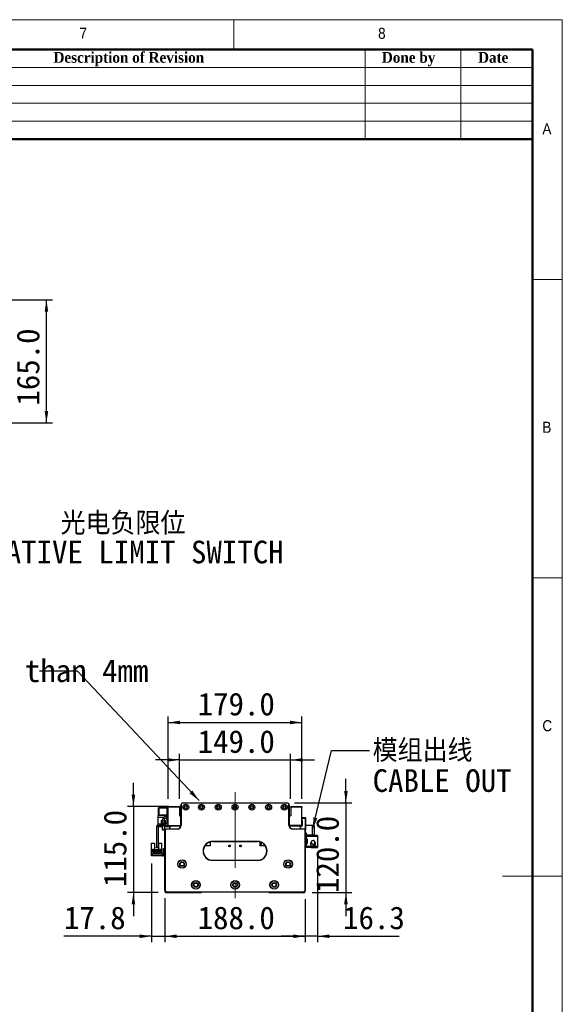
# Model space of a CAD drawing. Header units: millimetres. Extents: x 40 to 3320, y 40 to 2336.
# Tile 11 of 11: x 2593 to 3320, y 1016 to 2336. Entities that reach past the tile are written whole.
import ezdxf

# ---------------------------------------------------------------- set-up
doc = ezdxf.new("R2010")
doc.units = ezdxf.units.MM
doc.header["$LTSCALE"] = 8
doc.linetypes.add('CENTERX2', pattern=[20.32, 12.7, -2.54, 2.54, -2.54])
doc.layers.add('DIMNS', color=7, linetype='Continuous')
doc.styles.add('SLDTEXTSTYLE0', font='Gothic.ttf', dxfattribs={"width": 0.913})
doc.styles.add('SLDTEXTSTYLE1', font='timesbd.ttf', dxfattribs={"width": 0.933})
doc.styles.add('SLDTEXTSTYLE10', font='txt')
doc.styles.add('SLDTEXTSTYLE7', font='txt')
doc.styles.add('SLDTEXTSTYLE8', font='txt', dxfattribs={"bigfont": 'bigfont'})
doc.styles.add('SLDTEXTSTYLE9', font='txt', dxfattribs={"bigfont": 'bigfont'})
doc.dimstyles.new('SLDDIMSTYLE0', dxfattribs={"dimtxt": 30.4, "dimasz": 16, "dimexe": 0, "dimexo": 0.0625, "dimgap": 7.6, "dimtad": 2, "dimdec": 1, "dimrnd": 1e-09, "dimzin": 4, "dimdsep": 46, "dimtxsty": 'SLDTEXTSTYLE7', "dimsah": 1, "dimcen": 0.09, "dimadec": 0, "dimazin": 1, "dimtfac": 1, "dimtdec": 1, "dimtmove": 0, "dimatfit": 0, "dimfxl": 0, "dimfrac": 2, "dimtolj": 1, "dimtzin": 12, "dimarcsym": 0})
doc.dimstyles.new('SLDDIMSTYLE1', dxfattribs={"dimtxt": 30.4, "dimasz": 16, "dimexe": 0, "dimexo": 0.0625, "dimgap": 7.6, "dimtad": 2, "dimdec": 1, "dimrnd": 1e-09, "dimzin": 4, "dimdsep": 46, "dimtxsty": 'SLDTEXTSTYLE7', "dimsah": 1, "dimcen": 0.09, "dimadec": 0, "dimazin": 1, "dimtfac": 1, "dimtdec": 1, "dimtofl": 0, "dimtmove": 0, "dimatfit": 3, "dimfxl": 0, "dimfrac": 2, "dimtolj": 1, "dimtzin": 12, "dimarcsym": 0})
doc.dimstyles.new('SLDDIMSTYLE2', dxfattribs={"dimtxt": 30.4, "dimasz": 16, "dimexe": 0, "dimexo": 0.0625, "dimgap": 7.6, "dimtad": 2, "dimdec": 1, "dimrnd": 1e-09, "dimzin": 12, "dimdsep": 46, "dimtxsty": 'SLDTEXTSTYLE7', "dimsah": 1, "dimcen": 0.09, "dimadec": 0, "dimazin": 3, "dimtfac": 1, "dimtdec": 1, "dimtmove": 0, "dimatfit": 0, "dimfxl": 0, "dimfrac": 2, "dimtolj": 1, "dimtzin": 12, "dimarcsym": 0})
doc.dimstyles.new('SLDDIMSTYLE3', dxfattribs={"dimtxt": 0.18, "dimasz": 16, "dimexe": 0, "dimexo": 0.0625, "dimgap": 0, "dimtad": 0, "dimtih": 1, "dimtoh": 1, "dimdec": 0, "dimrnd": 1e-09, "dimzin": 0, "dimdsep": 46, "dimtxsty": 'Standard', "dimsah": 1, "dimcen": 0.09, "dimadec": 0, "dimazin": 0, "dimtfac": 16, "dimtdec": 0, "dimtofl": 0, "dimtmove": 0, "dimatfit": 3, "dimfxl": 0, "dimfrac": 2, "dimtolj": 1, "dimtzin": 0, "dimarcsym": 0})

# ---------------------------------------------------------------- blocks, each defined once
blk = doc.blocks.new('_D')
at = {"layer": 'DIMNS'}
for p, q in [((2807.2, 1291.6), (2807.2, 1351.9)), ((2956.2, 1291.6), (2956.2, 1351.9)), ((2807.2, 1343.9), (2775.2, 1343.9)), ((2807.2, 1343.9), (2956.2, 1343.9)), ((2956.2, 1343.9), (2988.2, 1343.9))]:
    blk.add_line(p, q, dxfattribs=at)
for points in [[(2807.2, 1343.9), (2791.2, 1346.3), (2791.2, 1341.5)], [(2956.2, 1343.9), (2972.2, 1341.5), (2972.2, 1346.3)]]:
    blk.add_solid(points, dxfattribs=at)
at = {"layer": 'DIMNS', "insert": (2831.6, 1383.8), "char_height": 30.4, "attachment_point": 1, "style": 'SLDTEXTSTYLE7'}
blk.add_mtext('149.0', dxfattribs=at)
blk = doc.blocks.new('_D_1')
at = {"layer": 'DIMNS'}
for p, q in [((2792.2, 1291.6), (2792.2, 1402.1)), ((2971.2, 1291.6), (2971.2, 1402.1)), ((2792.2, 1394.1), (2971.2, 1394.1))]:
    blk.add_line(p, q, dxfattribs=at)
for points in [[(2792.2, 1394.1), (2808.2, 1391.7), (2808.2, 1396.5)], [(2971.2, 1394.1), (2955.2, 1396.5), (2955.2, 1391.7)]]:
    blk.add_solid(points, dxfattribs=at)
at = {"layer": 'DIMNS', "insert": (2831.6, 1434), "char_height": 30.4, "attachment_point": 1, "style": 'SLDTEXTSTYLE7'}
blk.add_mtext('179.0', dxfattribs=at)
blk = doc.blocks.new('_D_2')
at = {"layer": 'DIMNS'}
for p, q in [((2745.6, 1281.4), (2745.6, 1313.4)), ((2793.1, 1281.4), (2737.6, 1281.4)), ((2745.6, 1281.4), (2745.6, 1166.4)), ((2778.6, 1166.4), (2737.6, 1166.4)), ((2745.6, 1166.4), (2745.6, 1134.4))]:
    blk.add_line(p, q, dxfattribs=at)
for points in [[(2745.6, 1281.4), (2748, 1297.4), (2743.2, 1297.4)], [(2745.6, 1166.4), (2743.2, 1150.4), (2748, 1150.4)]]:
    blk.add_solid(points, dxfattribs=at)
at = {"layer": 'DIMNS', "insert": (2705.8, 1173.5), "char_height": 30.4, "attachment_point": 1, "rotation": 90, "style": 'SLDTEXTSTYLE7'}
blk.add_mtext('115.0', dxfattribs=at)
blk = doc.blocks.new('_D_3')
at = {"layer": 'DIMNS'}
for p, q in [((3030.2, 1286.4), (3030.2, 1318.4)), ((2961.4, 1286.4), (3038.2, 1286.4)), ((3030.2, 1286.4), (3030.2, 1166.4)), ((2984.9, 1166.4), (3038.2, 1166.4)), ((3030.2, 1166.4), (3030.2, 1134.4))]:
    blk.add_line(p, q, dxfattribs=at)
for points in [[(3030.2, 1286.4), (3032.6, 1302.4), (3027.8, 1302.4)], [(3030.2, 1166.4), (3027.8, 1150.4), (3032.6, 1150.4)]]:
    blk.add_solid(points, dxfattribs=at)
at = {"layer": 'DIMNS', "insert": (2990.3, 1165.6), "char_height": 30.4, "attachment_point": 1, "rotation": 90, "style": 'SLDTEXTSTYLE7'}
blk.add_mtext('120.0', dxfattribs=at)
blk = doc.blocks.new('_D_4')
at = {"layer": 'DIMNS'}
for p, q in [((2787.7, 1157.2), (2787.7, 1099.6)), ((2975.7, 1157.2), (2975.7, 1099.6)), ((2787.7, 1107.6), (2975.7, 1107.6))]:
    blk.add_line(p, q, dxfattribs=at)
for points in [[(2787.7, 1107.6), (2803.7, 1105.2), (2803.7, 1110)], [(2975.7, 1107.6), (2959.7, 1110), (2959.7, 1105.2)]]:
    blk.add_solid(points, dxfattribs=at)
at = {"layer": 'DIMNS', "insert": (2831.6, 1147.5), "char_height": 30.4, "attachment_point": 1, "style": 'SLDTEXTSTYLE7'}
blk.add_mtext('188.0', dxfattribs=at)
blk = doc.blocks.new('_D_5')
at = {"layer": 'DIMNS'}
for p, q in [((2769.9, 1205.2), (2769.9, 1099.6)), ((2787.7, 1158.7), (2787.7, 1099.6)), ((2769.9, 1107.6), (2652.5, 1107.6)), ((2769.9, 1107.6), (2787.7, 1107.6)), ((2787.7, 1107.6), (2819.7, 1107.6))]:
    blk.add_line(p, q, dxfattribs=at)
for points in [[(2769.9, 1107.6), (2753.9, 1110), (2753.9, 1105.2)], [(2787.7, 1107.6), (2803.7, 1105.2), (2803.7, 1110)]]:
    blk.add_solid(points, dxfattribs=at)
at = {"layer": 'DIMNS', "insert": (2652.5, 1147.5), "char_height": 30.4, "attachment_point": 1, "style": 'SLDTEXTSTYLE7'}
blk.add_mtext('17.8', dxfattribs=at)
blk = doc.blocks.new('_D_6')
at = {"layer": 'DIMNS'}
for p, q in [((2992, 1217.5), (2992, 1099.6)), ((2975.7, 1157.2), (2975.7, 1099.6)), ((2975.7, 1107.6), (2943.7, 1107.6)), ((2992, 1107.6), (2975.7, 1107.6)), ((2992, 1107.6), (3101.3, 1107.6))]:
    blk.add_line(p, q, dxfattribs=at)
for points in [[(2975.7, 1107.6), (2959.7, 1110), (2959.7, 1105.2)], [(2992, 1107.6), (3008, 1105.2), (3008, 1110)]]:
    blk.add_solid(points, dxfattribs=at)
at = {"layer": 'DIMNS', "insert": (3026.4, 1147.5), "char_height": 30.4, "attachment_point": 1, "style": 'SLDTEXTSTYLE7'}
blk.add_mtext('16.3', dxfattribs=at)
blk = doc.blocks.new('SW_NOTE_3')
at = {"layer": 'DIMNS', "color": 0, "char_height": 30.4, "attachment_point": 1}
for s, insert, style in [('模组出线', (4.1, 14.9), 'SLDTEXTSTYLE8'), ('CABLE OUT', (4.1, -25.3), 'SLDTEXTSTYLE7')]:
    blk.add_mtext(s, dxfattribs=dict(at, insert=insert, style=style))
blk = doc.blocks.new('SW_NOTE_4')
at = {"layer": 'DIMNS', "color": 0, "char_height": 30.4, "attachment_point": 1, "style": 'SLDTEXTSTYLE7'}
for s, insert in [('The distance between the load plate and the ', (-929.6, 56)), ('steel belt protection belt shall be greater than 4mm', (-929.6, 15.8))]:
    blk.add_mtext(s, dxfattribs=dict(at, insert=insert))
blk = doc.blocks.new('_D_15')
at = {"layer": 'DIMNS'}
for p, q in [((2446.2, 1960.5), (2637.1, 1960.5)), ((2629.1, 1795.5), (2629.1, 1960.5)), ((2446.2, 1795.5), (2637.1, 1795.5))]:
    blk.add_line(p, q, dxfattribs=at)
for points in [[(2629.1, 1960.5), (2626.7, 1944.5), (2631.5, 1944.5)], [(2629.1, 1795.5), (2631.5, 1811.5), (2626.7, 1811.5)]]:
    blk.add_solid(points, dxfattribs=at)
at = {"layer": 'DIMNS', "insert": (2589.2, 1818.8), "char_height": 30.4, "attachment_point": 1, "rotation": 90, "style": 'SLDTEXTSTYLE7'}
blk.add_mtext('165.0', dxfattribs=at)
blk = doc.blocks.new('SW_NOTE_7')
at = {"layer": 'DIMNS', "color": 0, "char_height": 30.4, "attachment_point": 1}
for s, insert, style in [('     光电负限位', (4.5, 17.9), 'SLDTEXTSTYLE9'), ('NEGATIVE LIMIT SWITCH', (4.5, -20.5), 'SLDTEXTSTYLE10')]:
    blk.add_mtext(s, dxfattribs=dict(at, insert=insert, style=style))

msp = doc.modelspace()

# ---------------------------------------------------------------- linework, layer by layer
at = {"color": 7, "linetype": 'Continuous', "lineweight": 18}
for p, q in [((3320, 2336), (40, 2336)), ((2880, 2296), (2880, 2336)), ((3320, 40), (3320, 2336)), ((80, 2296), (3280, 2296)), ((3056, 2296), (3056, 2176)), ((3184, 2296), (3184, 2176)), ((3280, 2296), (3280, 2176)), ((3280, 2296), (3280, 80)), ((2320, 2272), (3280, 2272)), ((2320, 2248), (3280, 2248)), ((2320, 2224), (3280, 2224)), ((2320, 2200), (3280, 2200)), ((3320, 1988), (3280, 1988)), ((3280, 1588), (3320, 1588)), ((3320, 1188), (3240, 1188))]:
    msp.add_line(p, q, dxfattribs=at)
at = {"color": 7, "linetype": 'Continuous', "lineweight": 50}
for p, q in [((3280, 2296), (80, 2296)), ((3280, 2296), (3280, 80)), ((3280, 2176), (2320, 2176))]:
    msp.add_line(p, q, dxfattribs=at)
at = {"color": 7, "linetype": 'Continuous', "lineweight": 25}
for p, q in [((2792.2143203, 1281.3955891), (2807.2143209, 1281.3955891)), ((2792.2143203, 1280.3955871), (2792.2143203, 1281.3955891)), ((2807.2143209, 1280.3955871), (2792.2143203, 1280.3955871)), ((2792.2143203, 1255.8955858), (2792.2143203, 1280.3955871)), ((2807.2143209, 1281.3955891), (2807.2143209, 1280.3955871)), ((2807.2143209, 1280.3955871), (2807.2143209, 1269.3955871)), ((2809.2143249, 1283.3955857), (2809.5143226, 1283.3955857)), ((2809.2143249, 1256.3955869), (2809.2143249, 1283.3955857)), ((2809.5143226, 1283.3955857), (2809.5143226, 1256.3955869)), ((2812.2143236, 1286.3955843), (2812.2143236, 1286.0955867)), ((2812.2143236, 1286.3955843), (2951.2143221, 1286.3955843)), ((2951.2143221, 1286.0955867), (2812.2143236, 1286.0955867)), ((2951.2143221, 1286.3955843), (2951.2143221, 1286.0955867)), ((2953.9143231, 1256.3955869), (2953.9143231, 1283.3955857)), ((2954.2143208, 1283.3955857), (2953.9143231, 1283.3955857)), ((2954.2143208, 1283.3955857), (2954.2143208, 1256.3955869)), ((2956.2143248, 1281.3955891), (2971.2143254, 1281.3955891)), ((2956.2143248, 1280.3955871), (2956.2143248, 1281.3955891)), ((2971.2143254, 1280.3955871), (2956.2143248, 1280.3955871)), ((2956.2143248, 1280.3955871), (2956.2143248, 1269.3955871)), ((2971.2143254, 1281.3955891), (2971.2143254, 1280.3955871)), ((2971.2143254, 1255.8955858), (2971.2143254, 1280.3955871)), ((2778.9143261, 1267.2955888), (2778.9143261, 1269.8955881)), ((2778.9143261, 1269.8955881), (2790.2143237, 1269.8955881)), ((2778.9143261, 1267.2955888), (2786.5738806, 1267.2955888)), ((2778.9143261, 1257.645202), (2778.9143261, 1267.2955888)), ((2779.5143214, 1279.8955861), (2779.2143237, 1279.5955884)), ((2779.5143214, 1279.5955884), (2779.2143237, 1279.4713202)), ((2779.2143237, 1279.4713202), (2779.2143237, 1279.5955884)), ((2779.2143237, 1270.319854), (2779.2143237, 1279.4713202)), ((2779.2143237, 1270.1955858), (2779.2143237, 1270.319854)), ((2779.5143214, 1270.1955858), (2779.2143237, 1270.319854)), ((2779.2143237, 1270.1955858), (2779.5143214, 1269.8955881)), ((2779.5143214, 1279.8955861), (2779.5143214, 1279.5955884)), ((2779.5143214, 1279.8955861), (2790.2143237, 1279.8955861)), ((2790.2143237, 1279.5955884), (2779.5143214, 1279.5955884)), ((2779.5143214, 1279.5955884), (2779.5143214, 1270.1955858)), ((2779.5143214, 1270.1955858), (2779.5143214, 1269.8955881)), ((2779.5143214, 1270.1955858), (2790.2143237, 1270.1955858)), ((2790.2143237, 1279.8955861), (2792.2143203, 1279.8955861)), ((2790.2143237, 1278.895584), (2790.2143237, 1279.8955861)), ((2792.2143203, 1278.895584), (2790.2143237, 1278.895584)), ((2790.2143237, 1278.895584), (2790.2143237, 1269.8955881)), ((2790.2143237, 1267.3955905), (2792.2143203, 1267.3955905)), ((2790.2143237, 1266.3955885), (2790.2143237, 1267.3955905)), ((2807.7143219, 1268.8955861), (2809.2143249, 1268.8955861)), ((2955.7143238, 1268.8955861), (2954.2143208, 1268.8955861)), ((2776.7143261, 1254.3955865), (2776.7143261, 1226.8955867)), ((2778.7143227, 1254.3955865), (2778.7143227, 1226.8955867)), ((2778.9143261, 1254.3955865), (2778.9143261, 1255.1439191)), ((2783.2143244, 1254.3955865), (2778.9143261, 1254.3955865)), ((2788.7143206, 1257.8955862), (2780.2143258, 1257.8955862)), ((2788.7143206, 1255.8955858), (2780.2143258, 1255.8955858)), ((2783.2143244, 1263.3955899), (2784.71432, 1263.3955899)), ((2783.2143244, 1257.8955862), (2783.2143244, 1263.3955899)), ((2783.2143244, 1254.3955865), (2783.2143244, 1255.8955858)), ((2784.71432, 1263.91646), (2784.71432, 1257.8955862)), ((2784.71432, 1249.8955886), (2784.71432, 1255.8955858)), ((2786.714324, 1263.8955909), (2786.714324, 1257.8955862)), ((2786.714324, 1263.3955899), (2788.2143196, 1263.3955899)), ((2786.714324, 1255.8955858), (2786.714324, 1249.8955886)), ((2788.2143196, 1263.3955899), (2788.2143196, 1257.8955862)), ((2788.2143196, 1255.8955858), (2788.2143196, 1254.3955865)), ((2792.5143254, 1254.3955865), (2788.2143196, 1254.3955865)), ((2792.2143203, 1266.3955885), (2790.2143237, 1266.3955885)), ((2790.2143237, 1266.3955885), (2790.2143237, 1259.3955855)), ((2792.2143203, 1255.8955858), (2809.1892612, 1255.8955858)), ((2792.5143254, 1254.3955865), (2792.5143254, 1255.8955858)), ((2794.2143243, 1254.5855875), (2795.5243227, 1255.8955858)), ((2794.2143243, 1251.3955879), (2794.2143243, 1254.5855875)), ((2794.7143254, 1254.4955882), (2795.7143199, 1255.4955865)), ((2794.7143254, 1251.3955879), (2794.7143254, 1254.4955882)), ((2795.7143199, 1255.4955865), (2809.1326591, 1255.4955865)), ((2807.4143243, 1255.8955858), (2807.8143236, 1255.4955865)), ((2809.5143226, 1256.3955869), (2809.2143249, 1256.3955869)), ((2954.2143208, 1256.3955869), (2953.9143231, 1256.3955869)), ((2971.2143254, 1255.8955858), (2954.2393845, 1255.8955858)), ((2954.2959866, 1255.4955865), (2967.7143258, 1255.4955865)), ((2955.6143221, 1255.4955865), (2956.0143214, 1255.8955858)), ((2967.7143258, 1255.4955865), (2968.7143203, 1254.4955882)), ((2967.904323, 1255.8955858), (2969.2143214, 1254.5855875)), ((2968.7143203, 1254.4955882), (2968.7143203, 1251.3955879)), ((2969.7143224, 1255.0855885), (2969.2143214, 1254.5855875)), ((2969.2143214, 1254.5855875), (2969.2143214, 1251.3955879)), ((2971.7143264, 1255.0855885), (2969.7143224, 1255.0855885)), ((2971.2143254, 1266.5855858), (2975.914323, 1266.5855858)), ((2975.914323, 1265.5855837), (2971.2143254, 1265.5855837)), ((2971.2143254, 1263.5855871), (2971.7143264, 1263.5855871)), ((2971.7143264, 1255.8955858), (2971.2143254, 1255.8955858)), ((2971.7143264, 1263.5855871), (2971.7143264, 1255.0855885)), ((2975.914323, 1265.5855837), (2975.914323, 1266.5855858)), ((2975.914323, 1266.5855858), (2976.2143206, 1266.2855881)), ((2975.914323, 1250.5855869), (2975.914323, 1265.5855837)), ((2976.2143206, 1265.4613229), (2975.914323, 1265.5855837)), ((2976.2143206, 1266.2855881), (2976.2143206, 1265.4613229)), ((2976.2143206, 1265.4613229), (2976.2143206, 1250.7098514)), ((2985.6143233, 1255.8955858), (2976.2143206, 1255.8955858)), ((2985.6143233, 1242.8955856), (2985.6143233, 1255.8955858)), ((2985.6143233, 1255.8955858), (2987.6143199, 1255.8955858)), ((2987.6143199, 1255.8955858), (2987.6143199, 1242.8955856)), ((2786.714324, 1249.8955886), (2784.71432, 1249.8955886)), ((2787.7143261, 1168.8955865), (2787.7143261, 1249.8955886)), ((2788.0143237, 1249.8955886), (2787.7143261, 1249.8955886)), ((2788.0143237, 1249.8955886), (2788.0143237, 1169.019851)), ((2789.2143217, 1251.0955865), (2789.2143217, 1251.3955879)), ((2789.2143217, 1251.3955879), (2804.2143223, 1251.3955879)), ((2804.2143223, 1251.0955865), (2789.2143217, 1251.0955865)), ((2804.2143223, 1251.0955865), (2804.2143223, 1251.3955879)), ((2959.2143234, 1251.3955879), (2959.2143234, 1251.0955865)), ((2959.2143234, 1251.3955879), (2974.214324, 1251.3955879)), ((2974.214324, 1251.0955865), (2959.2143234, 1251.0955865)), ((2974.214324, 1251.3955879), (2974.214324, 1251.0955865)), ((2975.414322, 1169.019851), (2975.414322, 1249.8955886)), ((2975.7143196, 1249.8955886), (2975.414322, 1249.8955886)), ((2975.5462047, 1250.5855869), (2975.914323, 1250.5855869)), ((2975.7143196, 1249.8955886), (2975.7143196, 1168.8955865)), ((2975.914323, 1249.5855886), (2975.7143196, 1249.5855886)), ((2977.614322, 1245.8955879), (2975.7143196, 1245.8955879)), ((2976.2143206, 1250.7098514), (2975.914323, 1250.5855869)), ((2975.914323, 1249.5855886), (2975.914323, 1250.5855869)), ((2976.2143206, 1249.8855862), (2975.914323, 1249.5855886)), ((2976.2143206, 1250.7098514), (2976.2143206, 1249.8855862)), ((2977.614322, 1242.8955856), (2977.614322, 1245.8955879)), ((2977.614322, 1242.8955856), (2977.614322, 1241.6955876)), ((2985.6143233, 1242.8955856), (2977.614322, 1242.8955856)), ((2977.614322, 1237.695587), (2977.614322, 1241.6955876)), ((2977.614322, 1241.6955876), (2992.0143199, 1241.6955876)), ((2983.6143267, 1242.8955856), (2983.6143267, 1242.6955859)), ((2992.0143199, 1242.6955859), (2983.6143267, 1242.6955859)), ((2987.6143199, 1242.8955856), (2985.6143233, 1242.8955856)), ((2992.0143199, 1242.6955859), (2992.0143199, 1241.6955876)), ((2992.0143199, 1241.6955876), (2992.0143199, 1227.6955872)), ((2770.0143245, 1232.2955887), (2773.7143201, 1232.2955887)), ((2770.0143245, 1223.395587), (2770.0143245, 1232.2955887)), ((2773.7143201, 1232.2955887), (2773.7143201, 1223.8955881)), ((2779.7143248, 1223.8955881), (2779.7143248, 1232.2955887)), ((2779.7143248, 1232.2955887), (2783.4143203, 1232.2955887)), ((2783.4143203, 1232.2955887), (2783.4143203, 1223.395587)), ((2848.214322, 1228.5955875), (2841.1615987, 1228.5955875)), ((2848.214322, 1233.895586), (2848.214322, 1228.5955875)), ((2851.7143235, 1234.6955883), (2911.7143222, 1234.6955883)), ((2851.7143235, 1234.6955883), (2851.7143235, 1234.395587)), ((2911.7143222, 1234.395587), (2851.7143235, 1234.395587)), ((2911.7143222, 1234.6955883), (2911.7143222, 1234.395587)), ((2915.2143237, 1228.5955875), (2915.2143237, 1233.895586)), ((2922.267047, 1228.5955875), (2915.2143237, 1228.5955875)), ((2916.714323, 1233.3520251), (2916.714323, 1228.5955875)), ((2977.614322, 1237.695587), (2977.614322, 1237.1955859)), ((2978.614324, 1237.695587), (2977.614322, 1237.695587)), ((2977.614322, 1237.1955859), (2977.614322, 1232.195587)), ((2978.614324, 1237.1955859), (2977.614322, 1237.1955859)), ((2977.614322, 1231.695586), (2977.614322, 1232.195587)), ((2977.614322, 1232.195587), (2978.614324, 1232.195587)), ((2977.614322, 1227.6955872), (2977.614322, 1231.695586)), ((2977.614322, 1231.695586), (2978.614324, 1231.695586)), ((2977.614322, 1227.6955872), (2977.614322, 1226.4955874)), ((2992.0143199, 1227.6955872), (2977.614322, 1227.6955872)), ((2978.614324, 1231.695586), (2978.614324, 1237.695587)), ((2983.0635574, 1232.492556), (2982.9643231, 1231.695586)), ((2983.2982358, 1233.1304821), (2983.1630599, 1232.8146483)), ((2983.1751001, 1233.2746248), (2983.209112, 1233.285782)), ((2983.209112, 1230.1053899), (2983.1751001, 1230.1165509)), ((2983.3309662, 1233.114374), (2983.2085085, 1233.1746305)), ((2983.209112, 1233.285782), (2983.5928839, 1233.8607769)), ((2983.3692026, 1233.2070108), (2983.209112, 1233.285782)), ((2988.5060426, 1232.248542), (2988.5334608, 1232.269277)), ((2992.0143199, 1227.6955872), (2992.0143199, 1226.695587)), ((2769.9143228, 1215.3955876), (2769.9143228, 1217.3955879)), ((2769.9143228, 1217.3955879), (2770.9143248, 1217.3955879)), ((2770.9143248, 1215.3955876), (2769.9143228, 1215.3955876)), ((2770.0143245, 1217.3955879), (2770.0143245, 1223.395587)), ((2770.8143231, 1223.395587), (2770.0143245, 1223.395587)), ((2770.8143231, 1223.395587), (2771.3143241, 1223.8955881)), ((2770.9143248, 1217.3955879), (2770.9143248, 1215.3955876)), ((2784.71432, 1217.3955879), (2770.9143248, 1217.3955879)), ((2784.71432, 1215.3955876), (2770.9143248, 1215.3955876)), ((2773.9143234, 1223.8955881), (2771.3143241, 1223.8955881)), ((2771.7143234, 1223.3455881), (2773.9143234, 1223.3455881)), ((2771.7143234, 1219.8955874), (2771.7143234, 1223.3455881)), ((2772.5143221, 1219.8955874), (2771.7143234, 1219.8955874)), ((2772.5143221, 1221.5455874), (2780.9143227, 1221.5455874)), ((2772.5143221, 1219.8955874), (2772.5143221, 1221.5455874)), ((2772.5143221, 1218.8455864), (2772.5143221, 1219.8955874)), ((2773.7143201, 1218.8455864), (2772.5143221, 1218.8455864)), ((2773.9643243, 1220.4955864), (2773.4643233, 1220.4955864)), ((2773.4643233, 1220.4955864), (2773.4643233, 1219.9955872)), ((2773.4643233, 1219.9955872), (2773.9643243, 1219.9955872)), ((2773.7143201, 1218.0455877), (2773.7143201, 1218.8455864)), ((2779.7143248, 1218.8455864), (2773.7143201, 1218.8455864)), ((2779.7143248, 1218.0455877), (2773.7143201, 1218.0455877)), ((2773.9143234, 1223.3455881), (2773.9143234, 1223.8955881)), ((2773.9143234, 1223.8955881), (2779.5143214, 1223.8955881)), ((2774.2643219, 1223.3455881), (2773.9143234, 1223.3455881)), ((2773.9643243, 1219.9955872), (2773.9643243, 1220.4955864)), ((2774.2643219, 1222.2455881), (2774.2643219, 1223.3455881)), ((2779.1643229, 1222.2455881), (2774.2643219, 1222.2455881)), ((2775.4643199, 1220.4955864), (2775.4643199, 1219.9955872)), ((2775.9643209, 1220.4955864), (2775.4643199, 1220.4955864)), ((2775.4643199, 1219.9955872), (2775.9643209, 1219.9955872)), ((2775.91432, 1222.845587), (2777.5143248, 1222.845587)), ((2775.91432, 1222.2455881), (2775.91432, 1222.845587)), ((2775.9643209, 1219.9955872), (2775.9643209, 1220.4955864)), ((2776.7143261, 1226.8955867), (2778.7143227, 1226.8955867)), ((2776.7143261, 1225.8955865), (2776.7143261, 1226.8955867)), ((2778.7143227, 1225.8955865), (2776.7143261, 1225.8955865)), ((2777.4643239, 1220.4955864), (2777.4643239, 1219.9955872)), ((2777.9643249, 1220.4955864), (2777.4643239, 1220.4955864)), ((2777.4643239, 1219.9955872), (2777.9643249, 1219.9955872)), ((2777.5143248, 1222.2455881), (2777.5143248, 1222.845587)), ((2777.9643249, 1219.9955872), (2777.9643249, 1220.4955864)), ((2778.7143227, 1226.8955867), (2778.7143227, 1225.8955865)), ((2779.5143214, 1223.3455881), (2779.1643229, 1223.3455881)), ((2779.1643229, 1223.3455881), (2779.1643229, 1222.2455881)), ((2779.4643205, 1220.4955864), (2779.4643205, 1219.9955872)), ((2779.9643215, 1220.4955864), (2779.4643205, 1220.4955864)), ((2779.4643205, 1219.9955872), (2779.9643215, 1219.9955872)), ((2779.5143214, 1223.8955881), (2779.5143214, 1223.3455881)), ((2782.1143207, 1223.8955881), (2779.5143214, 1223.8955881)), ((2779.5143214, 1223.3455881), (2781.7143214, 1223.3455881)), ((2779.7143248, 1218.8455864), (2779.7143248, 1218.0455877)), ((2780.9143227, 1218.8455864), (2779.7143248, 1218.8455864)), ((2779.9643215, 1219.9955872), (2779.9643215, 1220.4955864)), ((2780.9143227, 1221.5455874), (2780.9143227, 1219.8955874)), ((2780.9143227, 1219.8955874), (2780.9143227, 1218.8455864)), ((2781.7143214, 1219.8955874), (2780.9143227, 1219.8955874)), ((2781.7143214, 1223.3455881), (2781.7143214, 1219.8955874)), ((2782.1143207, 1223.8955881), (2782.6143217, 1223.395587)), ((2783.4143203, 1223.395587), (2782.6143217, 1223.395587)), ((2783.4143203, 1223.395587), (2783.4143203, 1217.3955879)), ((2784.71432, 1217.3955879), (2784.71432, 1215.3955876)), ((2785.714322, 1225.3955874), (2787.7143261, 1225.3955874)), ((2785.714322, 1224.3955872), (2785.714322, 1225.3955874)), ((2787.7143261, 1224.3955872), (2785.714322, 1224.3955872)), ((2785.714322, 1216.3955878), (2785.714322, 1224.3955872)), ((2785.714322, 1216.3955878), (2787.7143261, 1216.3955878)), ((2785.714322, 1215.3955876), (2785.714322, 1216.3955878)), ((2787.7143261, 1215.3955876), (2785.714322, 1215.3955876)), ((2983.6143267, 1226.4955874), (2977.614322, 1226.4955874)), ((2983.6143267, 1226.695587), (2992.0143199, 1226.695587)), ((2983.6143267, 1226.695587), (2983.6143267, 1226.4955874)), ((2851.7143235, 1209.3955875), (2851.7143235, 1209.0955871)), ((2851.7143235, 1209.3955875), (2911.7143222, 1209.3955875)), ((2911.7143222, 1209.0955871), (2851.7143235, 1209.0955871)), ((2911.7143222, 1209.3955875), (2911.7143222, 1209.0955871)), ((2788.0143237, 1169.019851), (2787.7143261, 1168.8955865)), ((2789.7143227, 1166.895588), (2787.7143261, 1168.8955865)), ((2787.7143261, 1168.8955865), (2787.7143261, 1167.3955872)), ((2787.7143261, 1167.3955872), (2788.7143206, 1166.395587)), ((2788.0143237, 1169.019851), (2789.8385835, 1167.1955875)), ((2788.7143206, 1166.395587), (2836.2143238, 1166.395587)), ((2789.8385835, 1167.1955875), (2789.7143227, 1166.895588)), ((2973.714323, 1166.895588), (2789.7143227, 1166.895588)), ((2789.8385835, 1167.1955875), (2973.5900622, 1167.1955875)), ((2836.2143238, 1166.395587), (2836.7143248, 1166.895588)), ((2926.7143246, 1166.895588), (2927.2143219, 1166.395587)), ((2927.2143219, 1166.395587), (2974.7143251, 1166.395587)), ((2973.5900622, 1167.1955875), (2975.414322, 1169.019851)), ((2973.5900622, 1167.1955875), (2973.714323, 1166.895588)), ((2975.7143196, 1168.8955865), (2973.714323, 1166.895588)), ((2974.7143251, 1166.395587), (2975.7143196, 1167.3955872)), ((2975.414322, 1169.019851), (2975.7143196, 1168.8955865)), ((2975.7143196, 1167.3955872), (2975.7143196, 1168.8955865))]:
    msp.add_line(p, q, dxfattribs=at)
at = {"color": 7, "linetype": 'Continuous', "lineweight": 25, "flags": 128}
msp.add_lwpolyline([(2784.71432, 1215.3955876), (2785.2995929, 1215.4532309), (2785.714322, 1215.5671596)], dxfattribs=at)
at = {"color": 7, "linetype": 'Continuous', "lineweight": 25}
for centre, radius in [((2815.714323, 1280.6455872), 4.025), ((2815.714323, 1280.6455872), 4), ((2815.714323, 1280.6455872), 2.15), ((2815.714323, 1280.6455872), 1.65), ((2836.714323, 1280.6455872), 4.025), ((2836.714323, 1280.6455872), 4), ((2836.714323, 1280.6455872), 2.15), ((2836.714323, 1280.6455872), 1.65), ((2859.214323, 1280.6455872), 4.025), ((2859.214323, 1280.6455872), 4), ((2859.214323, 1280.6455872), 2.15), ((2859.214323, 1280.6455872), 1.65), ((2881.714323, 1280.6455872), 4.025), ((2881.714323, 1280.6455872), 4), ((2881.714323, 1280.6455872), 2.15), ((2881.714323, 1280.6455872), 1.65), ((2904.214323, 1280.6455872), 4.025), ((2904.214323, 1280.6455872), 4), ((2904.214323, 1280.6455872), 2.15), ((2904.214323, 1280.6455872), 1.65), ((2926.714323, 1280.6455872), 4.025), ((2926.714323, 1280.6455872), 4), ((2926.714323, 1280.6455872), 2.15), ((2926.714323, 1280.6455872), 1.65), ((2947.714323, 1280.6455872), 4.025), ((2947.714323, 1280.6455872), 4), ((2947.714323, 1280.6455872), 2.15), ((2947.714323, 1280.6455872), 1.65), ((2874.214323, 1228.5955872), 1.25), ((2889.214323, 1228.5955872), 1.25), ((2810.714323, 1204.3955872), 5.75), ((2810.714323, 1204.3955872), 5.5), ((2810.714323, 1204.3955872), 3.2), ((2810.714323, 1204.3955872), 2.5), ((2952.714323, 1204.3955872), 5.75), ((2952.714323, 1204.3955872), 5.5), ((2952.714323, 1204.3955872), 3.2), ((2952.714323, 1204.3955872), 2.5), ((2829.214323, 1176.3955872), 5.75), ((2829.214323, 1176.3955872), 5.5), ((2829.214323, 1176.3955872), 3.2), ((2829.214323, 1176.3955872), 2.5), ((2881.714323, 1176.3955872), 5.75), ((2881.714323, 1176.3955872), 5.5), ((2881.714323, 1176.3955872), 3.2), ((2881.714323, 1176.3955872), 2.5), ((2934.214323, 1176.3955872), 5.75), ((2934.214323, 1176.3955872), 5.5), ((2934.214323, 1176.3955872), 3.2), ((2934.214323, 1176.3955872), 2.5)]:
    msp.add_circle(centre, radius, dxfattribs=at)
for centre, radius, start, end in [((2812.214323, 1283.3955872), 3, 90, 180), ((2812.214323, 1283.3955872), 2.7, 90, 180), ((2951.214323, 1283.3955872), 3, 0, 90), ((2951.214323, 1283.3955872), 2.7, 0, 90), ((2788.714323, 1263.9164568), 4, 94.7801918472, 180), ((2788.214323, 1269.8955872), 2, 274.7801918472, 0), ((2788.214323, 1269.8747176), 4, 321.6997400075, 0), ((2807.714323, 1269.3955872), 0.5, 180, 270), ((2955.714323, 1269.3955872), 0.5, 270, 0), ((2780.214323, 1254.3955872), 3.5, 90, 180), ((2780.214323, 1254.3955872), 1.5, 90, 180), ((2788.714323, 1263.8955872), 2, 94.7801918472, 180), ((2788.214323, 1269.8747176), 4, 274.7801918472, 300), ((2788.714323, 1259.3955872), 1.5, 270, 0), ((2788.714323, 1259.3955872), 3.5, 270, 0), ((2804.214323, 1256.3955872), 5.3, 270, 0), ((2804.214323, 1256.3955872), 5, 270, 0), ((2959.214323, 1256.3955872), 5.3, 180, 270), ((2959.214323, 1256.3955872), 5, 180, 270), ((2789.214323, 1249.8955872), 1.5, 90, 180), ((2789.214323, 1249.8955872), 1.2, 90, 180), ((2974.214323, 1249.8955872), 1.5, 0, 90), ((2974.214323, 1249.8955872), 1.2, 0, 90), ((2851.714323, 1221.8955872), 12.8, 90, 270), ((2851.714323, 1221.8955872), 12.5, 90, 270), ((2911.714323, 1221.8955872), 12.8, 270, 90), ((2911.714323, 1221.8955872), 12.5, 270, 90), ((2986.214323, 1231.6955872), 3.4, 207.8854130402, 44.3134751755), ((2986.214323, 1231.6955872), 3.45, 237.5742082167, 0), ((2986.214323, 1231.6955872), 2.5, 274.0682455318, 11.0547454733), ((2986.214323, 1231.6955872), 2.6, 277.2742732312, 19.707248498), ((2986.214323, 1231.6955872), 3.45, 0, 47.8989058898), ((2784.714323, 1218.3955872), 1, 270, 0)]:
    msp.add_arc(centre, radius, start, end, dxfattribs=at)
for points, knots in [([(2984.0407085, 1234.6222783), (2983.8589148, 1234.2632675), (2983.5257984, 1233.6054208), (2983.0662829, 1232.5461758), (2982.846421, 1231.7255956), (2982.790385, 1231.0558478), (2982.893685, 1230.4955072), (2983.1183908, 1229.892041), (2983.5715899, 1229.2951004), (2984.2564769, 1228.8574715), (2984.9803326, 1228.620265), (2985.7424515, 1228.617205), (2986.4515036, 1228.8517859), (2986.6314805, 1228.9728681), (2986.5844003, 1229.0092588), (2986.5677369, 1229.0221388)], [0, 0, 0, 0, 0.1800957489, 0.3300050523, 0.4496458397, 0.5397478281, 0.574620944, 0.6053222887, 0.678400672, 0.7214052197, 0.7619805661, 0.8291604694, 0.8886691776, 0.960595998, 1, 1, 1, 1]), ([(2987.6037252, 1235.4587476), (2987.8528259, 1235.2289302), (2988.3515864, 1234.7687797), (2988.7564686, 1233.8514862), (2988.7977889, 1232.9339754), (2988.5176322, 1232.1389283), (2988.0067687, 1231.5224555), (2987.3134039, 1231.1122531), (2986.5061093, 1230.9478693), (2985.6668569, 1231.0519975), (2984.8880493, 1231.422742), (2984.2672248, 1232.0241074), (2983.8763841, 1232.7869509), (2983.7893972, 1233.63187), (2983.8935606, 1234.3901639), (2984.2380519, 1234.9828735), (2984.769019, 1235.4037162), (2985.5026233, 1235.6490572), (2986.2488512, 1235.7270405), (2986.792809, 1235.7540761), (2987.0518063, 1235.7391154), (2987.1368275, 1235.7441351), (2987.1591545, 1235.7326807), (2987.2333253, 1235.7006472), (2987.3894535, 1235.6121525), (2987.5215318, 1235.5175928), (2987.6037252, 1235.4587476)], [0, 0, 0, 0, 0.0648170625, 0.1297795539, 0.1897323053, 0.2426174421, 0.2944130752, 0.3462432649, 0.39872364, 0.4521994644, 0.5066008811, 0.5614522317, 0.6160510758, 0.6697718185, 0.72706924, 0.7653768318, 0.8036906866, 0.8589081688, 0.9142284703, 0.9495545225, 0.964001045, 0.9648505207, 0.9657584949, 0.9687099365, 0.9805279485, 1, 1, 1, 1]), ([(2988.4387267, 1230.5545221), (2988.5409168, 1230.8014899), (2988.7347066, 1231.2698307), (2988.7784869, 1231.7843509), (2988.6907043, 1232.0933475), (2988.6626762, 1232.192007)], [0, 0, 0, 0, 0.4316283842, 0.8185246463, 1, 1, 1, 1])]:
    msp.add_open_spline(points, degree=3, knots=knots, dxfattribs=at)
at = {"layer": 'DIMNS', "linetype": 'CENTERX2', "lineweight": 18}
msp.add_line((2881.714323, 1300.6955872), (2881.714323, 1150.8951741), dxfattribs=at)

# ---------------------------------------------------------------- block references
at = {"layer": 'DIMNS'}
for name, p in [('SW_NOTE_7', (2508.0192308, 1658.2911119)), ('SW_NOTE_4', (2619.8795861, 1462.873676)), ('SW_NOTE_3', (3061.8653846, 1356.7307692))]:
    msp.add_blockref(name, p, dxfattribs=at)

# ---------------------------------------------------------------- texts
at = {"color": 7, "linetype": 'Continuous', "lineweight": 0}
for s, insert, char_height, attachment_point, style in [('7', (2673.3333333, 2325.1704848), 14.8166667, 1, 'SLDTEXTSTYLE0'), ('8', (3073.3333333, 2325.1704848), 14.8166667, 1, 'SLDTEXTSTYLE0'), ('Description of Revision', (2739.4454999, 2292.6852781), 14.4, 2, 'SLDTEXTSTYLE1'), ('Done by', (3114.154228, 2292.6852781), 14.4, 2, 'SLDTEXTSTYLE1'), ('Date', (3227.423141, 2292.6852781), 14.4, 2, 'SLDTEXTSTYLE1'), ('A', (3293.3333333, 2197.1704528), 14.8166667, 1, 'SLDTEXTSTYLE0'), ('B', (3293.3333333, 1797.1704528), 14.8166667, 1, 'SLDTEXTSTYLE0'), ('C', (3293.3333333, 1397.1704528), 14.8166667, 1, 'SLDTEXTSTYLE0')]:
    msp.add_mtext(s, dxfattribs=dict(at, insert=insert, char_height=char_height, attachment_point=attachment_point, style=style))

# ---------------------------------------------------------------- dimensions: what is measured, and where the dimension line sits
at = {"layer": 'DIMNS'}
for base, p1, p2, picture, middle in [((2629.0619525, 1960.526604), (2436.0619525, 1795.526604), (2436.0619525, 1960.526604), '_D_15', (2629.0619525, 1867.260996)), ((2745.6436017, 1166.3955872), (2803.214323, 1281.3955872), (2788.714323, 1166.3955872), '_D_2', (2745.6436017, 1221.9009195)), ((3030.1741205, 1166.3955872), (2951.214323, 1286.3955872), (2974.714323, 1166.3955872), '_D_3', (3030.1741205, 1214.0355343))]:
    dim = msp.add_linear_dim(base=base, p1=p1, p2=p2, angle=90, dimstyle='SLDDIMSTYLE0', dxfattribs=at)
    dim.commit()
    dim.dimension.update_dxf_attribs({"geometry": picture, "text_midpoint": middle, "dimtype": 160})
for base, p1, p2, dimstyle, picture, middle in [((2971.214323, 1394.0871738), (2792.214323, 1281.3955872), (2971.214323, 1281.3955872), 'SLDDIMSTYLE0', '_D_1', (2880.0681958, 1394.0871738)), ((2956.214323, 1343.866024), (2807.214323, 1281.3955872), (2956.214323, 1281.3955872), 'SLDDIMSTYLE0', '_D', (2880.0681958, 1343.866024)), ((2975.714323, 1107.6281404), (2992.014323, 1227.6955872), (2975.714323, 1167.3955872), 'SLDDIMSTYLE2', '_D_6', (3063.8395035, 1107.6281404)), ((2787.714323, 1107.6281404), (2769.914323, 1215.3955872), (2787.714323, 1168.8955872), 'SLDDIMSTYLE2', '_D_5', (2689.914323, 1107.6281404)), ((2975.714323, 1107.6281404), (2787.714323, 1167.3955872), (2975.714323, 1167.3955872), 'SLDDIMSTYLE1', '_D_4', (2880.0681958, 1107.6281404))]:
    dim = msp.add_linear_dim(base=base, p1=p1, p2=p2, dimstyle=dimstyle, dxfattribs=at)
    dim.commit()
    dim.dimension.update_dxf_attribs({"geometry": picture, "text_midpoint": middle, "dimtype": 160})

# ---------------------------------------------------------------- leaders
for points in [[(2833.5252277, 1289.4093279), (2670.6795861, 1462.873676), (2619.8795861, 1462.873676)], [(2985.614323, 1250.8254281), (3011.0653846, 1356.7307692), (3061.8653846, 1356.7307692)]]:
    msp.add_leader(points, dimstyle='SLDDIMSTYLE3', dxfattribs=at)

doc.saveas('drawing.dxf')
